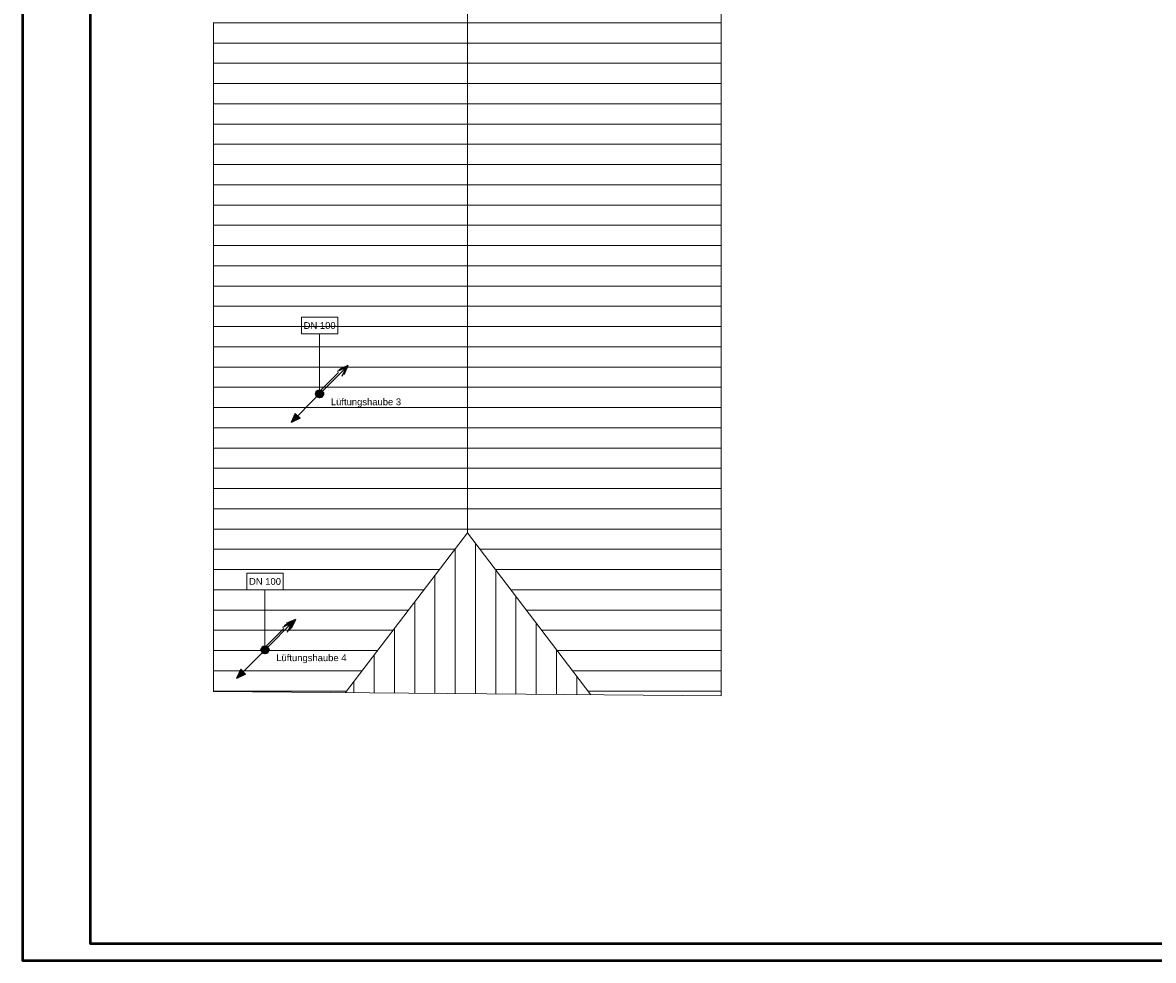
# Model space of a CAD drawing. Extents: x -138 to 532, y -135 to 459.
# Tile 1 of 4: x -138 to 197, y -135 to 142. Entities that reach past the tile are written whole.
import ezdxf
from ezdxf.lldxf.tags import DXFTag

# ---------------------------------------------------------------- set-up
doc = ezdxf.new("R2010")
doc.units = 0
doc.layers.get('0').update_dxf_attribs({"lineweight": 35})
doc.layers.add('5_DG-BESTAND', color=7, linetype='Continuous', lineweight=25)
doc.layers.add('5_DG-SCHRAFF-FILL', color=7, linetype='Continuous', lineweight=25)
for name, color, linetype, lineweight, true_color in [('LT_Beschriftung', 4, 'Continuous', 25, 0x00ffff), ('Rahmen', 7, 'Continuous', 35, 0x009900), ('S_Abwasser_Entlueftung', 4, 'Nova_70', 25, 0x00ffff), ('S_Entlüftung_Beschriftung', 4, 'Continuous', 18, 0x00ffff), ('S_Schmutzwasser', 7, 'Continuous', 35, 0x808040), ('S_Schmutzwasser-Shading', 7, 'Continuous', 35, 0x808040)]:
    doc.layers.add(name, color=color, linetype=linetype, lineweight=lineweight, true_color=true_color)
doc.styles.get("Standard").update_dxf_attribs({"font": 'arial.ttf'})
tags = doc.linetypes.add('fein_strichliert', pattern=[4, 1, -2, 1]).pattern_tags.tags
tags[8:9] = [DXFTag(74, 4), DXFTag(75, 0), DXFTag(340, '0'), DXFTag(46, 0.0), DXFTag(50, 0.0), DXFTag(44, 0.0), DXFTag(45, 0.0)]
tags[6:7] = [DXFTag(74, 4), DXFTag(75, 0), DXFTag(340, '0'), DXFTag(46, 0.0), DXFTag(50, 0.0), DXFTag(44, 0.0), DXFTag(45, 0.0)]
tags[4:5] = [DXFTag(74, 4), DXFTag(75, 0), DXFTag(340, '0'), DXFTag(46, 0.0), DXFTag(50, 0.0), DXFTag(44, 0.0), DXFTag(45, 0.0)]
tags = doc.linetypes.add('Nova_70', pattern='A,2,[130,ltypeshp.shx,S=1,R=-90,X=0,Y=1],2', length=4).pattern_tags.tags
tags[12:13] = [DXFTag(74, 4), DXFTag(75, 0), DXFTag(340, '0'), DXFTag(46, 0.0), DXFTag(50, 0.0), DXFTag(44, 0.0), DXFTag(45, 0.0)]
tags = doc.linetypes.add('STRICHPUNKT2', pattern=[12.7, 6.35, -3.175, 0, -3.175]).pattern_tags.tags
tags[10:11] = [DXFTag(74, 4), DXFTag(75, 0), DXFTag(340, '0'), DXFTag(46, 0.0), DXFTag(50, 0.0), DXFTag(44, 0.0), DXFTag(45, 0.0)]
tags[8:9] = [DXFTag(74, 4), DXFTag(75, 0), DXFTag(340, '0'), DXFTag(46, 0.0), DXFTag(50, 0.0), DXFTag(44, 0.0), DXFTag(45, 0.0)]
tags[6:7] = [DXFTag(74, 4), DXFTag(75, 0), DXFTag(340, '0'), DXFTag(46, 0.0), DXFTag(50, 0.0), DXFTag(44, 0.0), DXFTag(45, 0.0)]
tags[4:5] = [DXFTag(74, 4), DXFTag(75, 0), DXFTag(340, '0'), DXFTag(46, 0.0), DXFTag(50, 0.0), DXFTag(44, 0.0), DXFTag(45, 0.0)]

# ---------------------------------------------------------------- blocks, each defined once
blk = doc.blocks.new('Shading-A07AMJ5N1N', base_point=(-48.95, 32.47))
at = {"layer": 'S_Schmutzwasser-Shading', "color": 4, "true_color": 0x00ffff}
for points in [[(-48.95, 32.47), (-50.83, 33.25), (-50.34, 33.53), (-50.6, 33.42)], [(-48.95, 32.47), (-50.34, 33.53), (-49.77, 33.53), (-50.05, 33.57)], [(-48.95, 32.47), (-49.77, 33.53), (-49.28, 33.25), (-49.5, 33.42)], [(-48.95, 32.47), (-51.12, 32.18), (-51.12, 32.75), (-51.15, 32.47)], [(-48.95, 32.47), (-51.12, 32.75), (-50.83, 33.25), (-51.01, 33.02)], [(-48.95, 32.47), (-50.83, 31.69), (-51.12, 32.18), (-51.01, 31.92)], [(-48.95, 32.47), (-50.34, 31.41), (-50.83, 31.69), (-50.6, 31.52)], [(-48.95, 32.47), (-49.77, 31.41), (-50.34, 31.41), (-50.05, 31.37)], [(-48.95, 32.47), (-49.28, 31.69), (-49.77, 31.41), (-49.5, 31.52)], [(-48.95, 32.47), (-49.28, 33.25), (-48.99, 32.75), (-49.1, 33.02)], [(-48.95, 32.47), (-48.99, 32.18), (-49.28, 31.69), (-49.1, 31.92)]]:
    blk.add_solid(points, dxfattribs=at)
blk = doc.blocks.new('Shading-A07AMJ5R1N', base_point=(-65.14, -43.36))
at = {"layer": 'S_Schmutzwasser-Shading', "color": 4, "true_color": 0x00ffff}
for points in [[(-65.14, -43.36), (-67.3, -43.64), (-67.3, -43.07), (-67.34, -43.36)], [(-65.14, -43.36), (-67.3, -43.07), (-67.02, -42.58), (-67.19, -42.81)], [(-65.14, -43.36), (-67.02, -44.13), (-67.3, -43.64), (-67.19, -43.91)], [(-65.14, -43.36), (-67.02, -42.58), (-66.52, -42.29), (-66.79, -42.4)], [(-65.14, -43.36), (-66.52, -44.42), (-67.02, -44.13), (-66.79, -44.31)], [(-65.14, -43.36), (-66.52, -42.29), (-65.95, -42.29), (-66.24, -42.26)], [(-65.14, -43.36), (-65.95, -44.42), (-66.52, -44.42), (-66.24, -44.46)], [(-65.14, -43.36), (-65.95, -42.29), (-65.46, -42.58), (-65.69, -42.4)], [(-65.14, -43.36), (-65.46, -44.13), (-65.95, -44.42), (-65.69, -44.31)], [(-65.14, -43.36), (-65.46, -42.58), (-65.18, -43.07), (-65.29, -42.81)], [(-65.14, -43.36), (-65.18, -43.64), (-65.46, -44.13), (-65.29, -43.91)]]:
    blk.add_solid(points, dxfattribs=at)
blk = doc.blocks.new('Referenz-A07AMJ5Z1N', base_point=(-119.89, -98.77))
at = {"layer": '5_DG-BESTAND', "color": 0, "lineweight": 13}
for p, q in [((-6.27, -8.74), (-6.27, 150.42)), ((68.92, -57.03), (68.92, 150.42)), ((-81.47, -55.68), (-81.47, 142.54)), ((-42.35, -56.03), (-6.27, -8.74)), ((-6.27, -8.74), (30.3, -56.68)), ((-81.47, -55.68), (68.92, -57.03))]:
    blk.add_line(p, q, dxfattribs=at)
at = {"layer": '5_DG-SCHRAFF-FILL', "color": 0, "lineweight": 13}
for p, q in [((-81.47, 142.41), (68.92, 142.41)), ((-81.47, 136.41), (68.92, 136.41)), ((-81.47, 130.41), (68.92, 130.41)), ((-81.47, 124.41), (68.92, 124.41)), ((-81.47, 118.41), (68.92, 118.41)), ((-81.47, 112.41), (68.92, 112.41)), ((-81.47, 106.41), (68.92, 106.41)), ((-81.47, 100.41), (68.92, 100.41)), ((-81.47, 94.41), (68.92, 94.41)), ((-81.47, 88.41), (68.92, 88.41)), ((-81.47, 82.41), (68.92, 82.41)), ((-81.47, 76.41), (68.92, 76.41)), ((-81.47, 70.41), (68.92, 70.41)), ((-81.47, 64.41), (68.92, 64.41)), ((-81.47, 58.41), (68.92, 58.41)), ((-81.47, 52.41), (68.92, 52.41)), ((-81.47, 46.41), (68.92, 46.41)), ((-81.47, 40.41), (68.92, 40.41)), ((-81.47, 34.41), (68.92, 34.41)), ((-81.47, 28.41), (68.92, 28.41)), ((-81.47, 22.41), (68.92, 22.41)), ((-81.47, 16.41), (68.92, 16.41)), ((-81.47, 10.41), (68.92, 10.41)), ((-81.47, 4.41), (68.92, 4.41)), ((-81.47, -1.59), (68.92, -1.59)), ((-81.47, -7.59), (68.92, -7.59)), ((-3.88, -56.37), (-3.88, -11.88)), ((-81.47, -13.59), (-9.97, -13.59)), ((-9.88, -56.32), (-9.88, -13.47)), ((-2.57, -13.59), (68.92, -13.59)), ((-81.47, -19.59), (-14.55, -19.59)), ((2, -19.59), (68.92, -19.59)), ((2.12, -56.43), (2.12, -19.75)), ((-15.88, -56.27), (-15.88, -21.33)), ((-81.47, -25.59), (-19.13, -25.59)), ((6.58, -25.59), (68.92, -25.59)), ((-21.88, -56.21), (-21.88, -29.2)), ((8.12, -56.48), (8.12, -27.61)), ((-81.47, -31.59), (-23.7, -31.59)), ((11.16, -31.59), (68.92, -31.59)), ((14.12, -56.54), (14.12, -35.48)), ((-81.47, -37.59), (-28.28, -37.59)), ((-27.88, -56.16), (-27.88, -37.06)), ((15.74, -37.59), (68.92, -37.59)), ((20.12, -56.59), (20.12, -43.34)), ((-81.47, -43.59), (-32.86, -43.59)), ((-33.88, -56.11), (-33.88, -44.93)), ((20.32, -43.59), (68.92, -43.59)), ((-81.47, -49.59), (-37.44, -49.59)), ((24.89, -49.59), (68.92, -49.59)), ((-39.88, -56.05), (-39.88, -52.79)), ((26.12, -56.64), (26.12, -51.21)), ((-81.47, -55.59), (-42.01, -55.59)), ((29.47, -55.59), (68.92, -55.59))]:
    blk.add_line(p, q, dxfattribs=at)
blk = doc.blocks.new('Fallleitung Abwasser-A07AMJ631N', base_point=(-58.51, 23.98))
at = {"color": 0, "linetype": 'Continuous', "lineweight": -2, "ltscale": 0.25}
for p, q in [((-49.32, 33.17), (-42.08, 40.42)), ((-44.8, 39.15), (-42.08, 40.42)), ((-44.27, 39.68), (-41.55, 40.95)), ((-43.34, 37.7), (-42.08, 40.42)), ((-42.81, 38.23), (-41.55, 40.95)), ((-50.74, 31.75), (-58.51, 23.98)), ((-57.25, 26.7), (-58.51, 23.98)), ((-55.8, 25.25), (-58.51, 23.98)), ((-57.25, 26.7), (-55.8, 25.25))]:
    blk.add_line(p, q, dxfattribs=at)
at = {"color": 0, "linetype": 'fein_strichliert', "lineweight": 18, "ltscale": 0.18}
blk.add_line((-49.69, 33.53), (-44.43, 38.79), dxfattribs=at)
at = {"color": 0, "linetype": 'Continuous', "lineweight": -2, "ltscale": 0.25}
blk.add_circle((-50.03, 32.46), 1, dxfattribs=at)
blk.add_solid([(-55.8, 25.25), (-58.51, 23.98), (-57.25, 26.7)], dxfattribs=at)
blk = doc.blocks.new('Rohr mit Muffe-A07AMJ671N', base_point=(-51.15, 31.37))
at = {"color": 0, "lineweight": -2}
for p, q in [((-51, 32.63), (-50.76, 32.63)), ((-51, 32.31), (-50.76, 32.31)), ((-50.91, 32.94), (-50.67, 32.94)), ((-50.91, 32), (-50.67, 32)), ((-50.68, 33.26), (-50.48, 33.26)), ((-50.68, 31.68), (-50.48, 31.68))]:
    blk.add_line(p, q, dxfattribs=at)
at = {"color": 0, "linetype": 'STRICHPUNKT2', "lineweight": 25, "ltscale": 0.25}
blk.add_line((-50.05, 32.47), (-50.05, 32.47), dxfattribs=at)
at = {"color": 0, "linetype": 'ByBlock', "lineweight": -2, "ltscale": 0.35}
blk.add_circle((-50.05, 32.47), 1.1, dxfattribs=at)
at = {"color": 0, "lineweight": -2}
blk.add_ellipse((-49.56, 32.47), major_axis=(-0.49, 1.1), ratio=1, start_param=0, end_param=2.305501, dxfattribs=at)
blk.add_ellipse((-49.56, 32.47), major_axis=(-0.49, 1.1), ratio=1, start_param=0, end_param=2.305501, dxfattribs=at)
blk = doc.blocks.new('Bauteilbeschriftung-A07AMJ691N', base_point=(-55.45, 33.57))
at = {"color": 0, "lineweight": -2}
for p, q in [((-55.45, 55.22), (-44.66, 55.22)), ((-55.45, 50.22), (-55.45, 55.22)), ((-44.66, 55.22), (-44.66, 50.22)), ((-44.66, 50.22), (-55.45, 50.22))]:
    blk.add_line(p, q, dxfattribs=at)
at = {"color": 0, "linetype": 'ByBlock', "lineweight": -2, "ltscale": 0.18}
blk.add_line((-50.05, 50.22), (-50.05, 33.57), dxfattribs=at)
at = {"color": 0, "linetype": 'ByBlock', "lineweight": -2, "ltscale": 0.18, "insert": (-54.78, 53.72), "char_height": 2, "attachment_point": 1}
blk.add_mtext('{\\fArial;DN 100}', dxfattribs=at)
blk = doc.blocks.new('Einzeiliger Text-A07AMJ6F1N', base_point=(-46.72, 29.1))
at = {"color": 0, "lineweight": -2, "insert": (-46.72, 31.1), "char_height": 2, "attachment_point": 1}
blk.add_mtext('{\\fArial;Lüftungshaube 3}', dxfattribs=at)
blk = doc.blocks.new('Blockreferenz-A07AMJ6T1N', base_point=(-67.24, -44.36))
at = {"color": 0, "linetype": 'ByBlock', "lineweight": -2, "ltscale": 0.25}
for p, q in [((-65.53, -42.65), (-58.29, -35.4)), ((-57.75, -34.87), (-60.47, -36.14)), ((-57.22, -34.34), (-59.94, -35.61)), ((-57.75, -34.87), (-59.02, -37.59)), ((-57.22, -34.34), (-58.49, -37.06))]:
    blk.add_line(p, q, dxfattribs=at)
at = {"color": 0, "linetype": 'fein_strichliert', "lineweight": -2, "ltscale": 0.25}
blk.add_line((-60.64, -37.03), (-65.89, -42.29), dxfattribs=at)
at = {"color": 0, "linetype": 'ByBlock', "lineweight": -2, "ltscale": 0.25}
blk.add_circle((-66.24, -43.36), 1, dxfattribs=at)
blk = doc.blocks.new('Fallleitung Abwasser-A07AMJ6V1N', base_point=(-74.7, -51.85))
at = {"color": 0, "linetype": 'Continuous', "lineweight": -2, "ltscale": 0.25}
for p, q in [((-65.51, -42.66), (-58.26, -35.41)), ((-60.98, -36.68), (-58.26, -35.41)), ((-60.45, -36.15), (-57.73, -34.88)), ((-59.53, -38.13), (-58.26, -35.41)), ((-59, -37.6), (-57.73, -34.88)), ((-66.92, -44.07), (-74.7, -51.85)), ((-73.43, -49.13), (-74.7, -51.85)), ((-73.43, -49.13), (-71.98, -50.58)), ((-71.98, -50.58), (-74.7, -51.85))]:
    blk.add_line(p, q, dxfattribs=at)
at = {"color": 0, "linetype": 'fein_strichliert', "lineweight": 18, "ltscale": 0.18}
blk.add_line((-65.87, -42.29), (-60.62, -37.04), dxfattribs=at)
at = {"color": 0, "linetype": 'Continuous', "lineweight": -2, "ltscale": 0.25}
blk.add_circle((-66.22, -43.36), 1, dxfattribs=at)
blk.add_solid([(-71.98, -50.58), (-74.7, -51.85), (-73.43, -49.13)], dxfattribs=at)
blk = doc.blocks.new('Rohr mit Muffe-A07AMJ6X1N', base_point=(-67.34, -44.46))
at = {"color": 0, "lineweight": -2}
for p, q in [((-67.19, -43.2), (-66.94, -43.2)), ((-67.19, -43.51), (-66.94, -43.51)), ((-67.09, -42.88), (-66.86, -42.88)), ((-66.87, -42.57), (-66.66, -42.57)), ((-67.09, -43.83), (-66.86, -43.83)), ((-66.87, -44.14), (-66.66, -44.14))]:
    blk.add_line(p, q, dxfattribs=at)
at = {"color": 0, "linetype": 'STRICHPUNKT2', "lineweight": 25, "ltscale": 0.25}
blk.add_line((-66.24, -43.36), (-66.24, -43.36), dxfattribs=at)
at = {"color": 0, "linetype": 'ByBlock', "lineweight": -2, "ltscale": 0.35}
blk.add_circle((-66.24, -43.36), 1.1, dxfattribs=at)
at = {"color": 0, "lineweight": -2}
blk.add_ellipse((-65.75, -43.36), major_axis=(-0.49, 1.1), ratio=1, start_param=0, end_param=2.305501, dxfattribs=at)
blk.add_ellipse((-65.75, -43.36), major_axis=(-0.49, 1.1), ratio=1, start_param=0, end_param=2.305501, dxfattribs=at)
blk = doc.blocks.new('Bauteilbeschriftung-A07AMJ6Z1N', base_point=(-71.64, -42.26))
at = {"color": 0, "lineweight": -2}
for p, q in [((-71.64, -20.61), (-60.84, -20.61)), ((-71.64, -25.61), (-71.64, -20.61)), ((-60.84, -20.61), (-60.84, -25.61)), ((-60.84, -25.61), (-71.64, -25.61))]:
    blk.add_line(p, q, dxfattribs=at)
at = {"color": 0, "linetype": 'ByBlock', "lineweight": -2, "ltscale": 0.18}
blk.add_line((-66.24, -25.61), (-66.24, -42.26), dxfattribs=at)
at = {"color": 0, "linetype": 'ByBlock', "lineweight": -2, "ltscale": 0.18, "insert": (-70.97, -22.11), "char_height": 2, "attachment_point": 1}
blk.add_mtext('{\\fArial;DN 100}', dxfattribs=at)
blk = doc.blocks.new('Einzeiliger Text-A07AMJ711N', base_point=(-62.9, -46.73))
at = {"color": 0, "lineweight": -2, "insert": (-62.9, -44.73), "char_height": 2, "attachment_point": 1}
blk.add_mtext('{\\fArial;Lüftungshaube 4}', dxfattribs=at)

msp = doc.modelspace()

# ---------------------------------------------------------------- linework, layer by layer
at = {"layer": 'Rahmen', "lineweight": 50, "ltscale": 0.5}
for points in [[(531.96, -135.39), (531.96, 458.61), (-138.04, 458.61), (-138.04, -135.39), (181.96, -135.39), (431.96, -135.39), (531.96, -135.39)], [(526.96, -130.39), (526.96, 453.61), (-118.04, 453.61), (-118.04, -130.39), (176.96, -130.39), (426.96, -130.39), (526.96, -130.39)]]:
    msp.add_lwpolyline(points, close=True, dxfattribs=at)

# ---------------------------------------------------------------- block references
at = {"color": 251, "lineweight": 25, "ltscale": 0.25, "true_color": 0x585858}
msp.add_blockref('Referenz-A07AMJ5Z1N', (-119.89, -98.77), dxfattribs=at)
at = {"layer": 'LT_Beschriftung', "linetype": 'Continuous', "lineweight": 25, "ltscale": 0.25}
for name, p in [('Einzeiliger Text-A07AMJ6F1N', (-46.72, 29.1)), ('Einzeiliger Text-A07AMJ711N', (-62.9, -46.73))]:
    msp.add_blockref(name, p, dxfattribs=at)
at = {"layer": 'S_Abwasser_Entlueftung', "ltscale": 0.25}
for name, p in [('Fallleitung Abwasser-A07AMJ631N', (-58.51, 23.98)), ('Fallleitung Abwasser-A07AMJ6V1N', (-74.7, -51.85))]:
    msp.add_blockref(name, p, dxfattribs=at)
at = {"layer": 'S_Abwasser_Entlueftung', "linetype": 'ByBlock', "ltscale": 0.25}
msp.add_blockref('Blockreferenz-A07AMJ6T1N', (-67.24, -44.36), dxfattribs=at)
at = {"layer": 'S_Entlüftung_Beschriftung', "ltscale": 0.18}
for name, p in [('Bauteilbeschriftung-A07AMJ691N', (-55.45, 33.57)), ('Bauteilbeschriftung-A07AMJ6Z1N', (-71.64, -42.26))]:
    msp.add_blockref(name, p, dxfattribs=at)
at = {"layer": 'S_Schmutzwasser'}
for name, p in [('Shading-A07AMJ5N1N', (-48.95, 32.47)), ('Shading-A07AMJ5R1N', (-65.14, -43.36))]:
    msp.add_blockref(name, p, dxfattribs=at)
at = {"layer": 'S_Schmutzwasser', "color": 4, "ltscale": 0.35, "true_color": 0x00ffff}
for name, p in [('Rohr mit Muffe-A07AMJ671N', (-51.15, 31.37)), ('Rohr mit Muffe-A07AMJ6X1N', (-67.34, -44.46))]:
    msp.add_blockref(name, p, dxfattribs=at)

doc.saveas('drawing.dxf')
